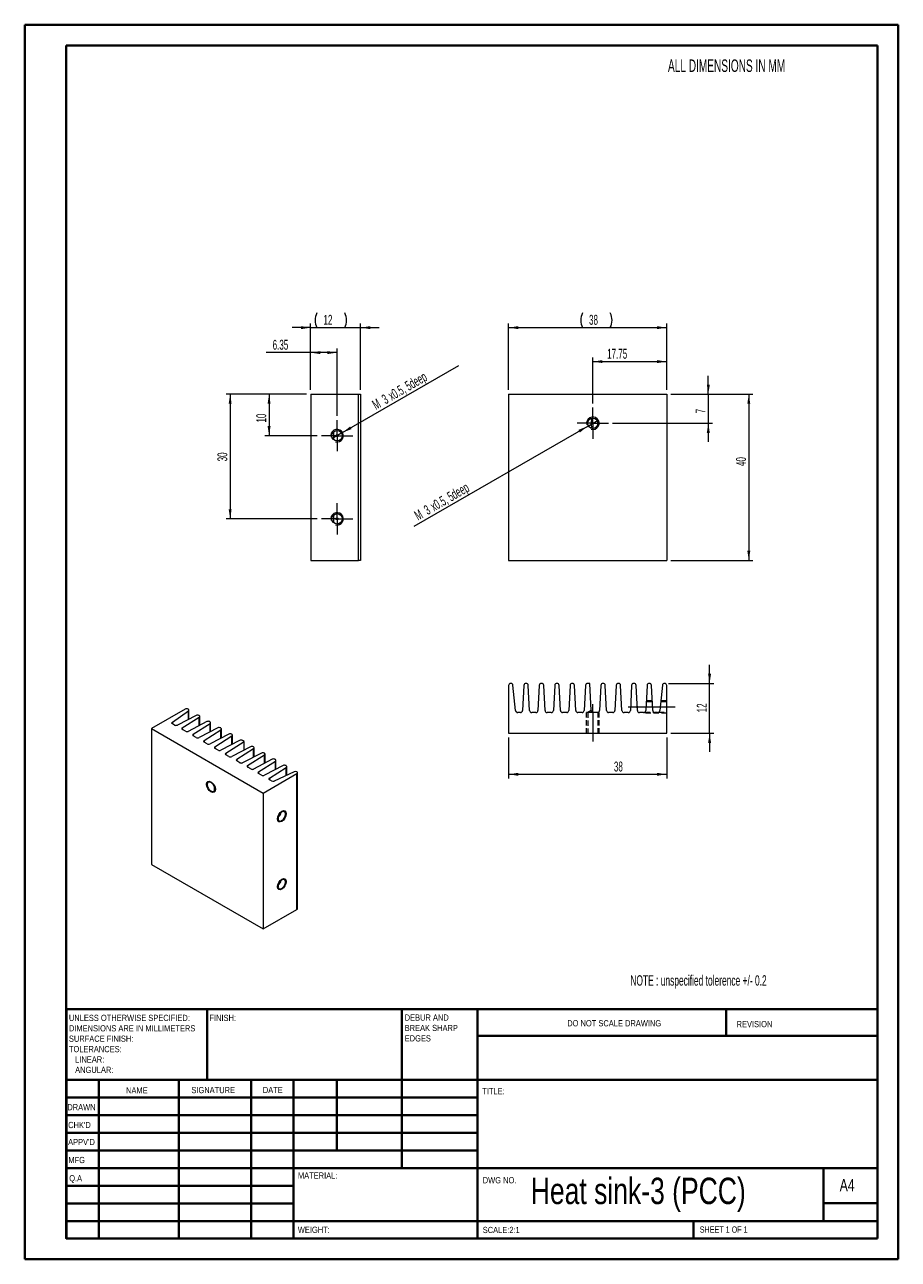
# Model space of a CAD drawing. Header units: millimetres. Extents: x 0 to 210, y 0 to 297.
import ezdxf

# ---------------------------------------------------------------- set-up
doc = ezdxf.new("R2010")
doc.units = ezdxf.units.MM
doc.linetypes.add('CENTERX2', pattern=[20.32, 12.7, -2.54, 2.54, -2.54])
doc.linetypes.add('HIDDEN', pattern=[1.905, 1.27, -0.635])
doc.styles.add('SLDTEXTSTYLE0', font='TXT', dxfattribs={"width": 0.605})
doc.styles.add('SLDTEXTSTYLE1', font='TXT', dxfattribs={"width": 0.75})
doc.styles.add('SLDTEXTSTYLE2', font='TXT', dxfattribs={"width": 0.6875})
doc.dimstyles.new('SLDDIMSTYLE0', dxfattribs={"dimtxt": 2.311487, "dimasz": 2.311487, "dimexe": 0, "dimexo": 0.0625, "dimgap": 0.577872, "dimtad": 2, "dimrnd": 1e-09, "dimzin": 12, "dimdsep": 46, "dimtxsty": 'SLDTEXTSTYLE0', "dimsah": 1, "dimcen": 0.09, "dimadec": 0, "dimazin": 0, "dimtfac": 1, "dimtofl": 0, "dimtmove": 0, "dimatfit": 3, "dimfxl": 1, "dimtolj": 1, "dimtzin": 12, "dimarcsym": 0})
doc.dimstyles.new('SLDDIMSTYLE1', dxfattribs={"dimtxt": 2.311487, "dimasz": 2.311487, "dimexe": 0, "dimexo": 0.0625, "dimgap": 0.577872, "dimtad": 2, "dimrnd": 1e-09, "dimzin": 12, "dimdsep": 46, "dimtxsty": 'SLDTEXTSTYLE0', "dimsah": 1, "dimcen": 0.09, "dimadec": 0, "dimazin": 0, "dimtfac": 1, "dimtofl": 0, "dimtmove": 0, "dimatfit": 3, "dimfxl": 1, "dimtolj": 1, "dimtzin": 12, "dimarcsym": 0})
doc.dimstyles.new('SLDDIMSTYLE2', dxfattribs={"dimtxt": 2.311487, "dimasz": 2.311487, "dimexe": 0, "dimexo": 0.0625, "dimgap": 0.577872, "dimtad": 2, "dimrnd": 1e-09, "dimzin": 12, "dimdsep": 46, "dimtxsty": 'SLDTEXTSTYLE0', "dimsah": 1, "dimcen": 0.09, "dimadec": 0, "dimazin": 0, "dimtfac": 1, "dimtmove": 0, "dimatfit": 3, "dimfxl": 1, "dimtolj": 1, "dimtzin": 12, "dimarcsym": 0})

# ---------------------------------------------------------------- blocks, each defined once
blk = doc.blocks.new('SW_NOTE_0')
at = {"color": 0, "linetype": 'Continuous', "lineweight": 0, "char_height": 1.5, "attachment_point": 1, "style": 'SLDTEXTSTYLE1'}
for s, insert in [('DEBUR AND ', (0, 1.93)), ('BREAK SHARP ', (0, -0.57)), ('EDGES', (0, -3.07))]:
    blk.add_mtext(s, dxfattribs=dict(at, insert=insert))
blk = doc.blocks.new('SW_NOTE_1')
at = {"color": 0, "linetype": 'Continuous', "lineweight": 0, "char_height": 1.5, "attachment_point": 1, "style": 'SLDTEXTSTYLE1'}
for s, insert in [('UNLESS OTHERWISE SPECIFIED:', (0, 1.93)), ('DIMENSIONS ARE IN MILLIMETERS', (0, -0.57)), ('TOLERANCES:', (0, -5.57)), ('SURFACE FINISH:', (0, -3.07)), ('   LINEAR:', (0, -8.07)), ('   ANGULAR:', (0, -10.57))]:
    blk.add_mtext(s, dxfattribs=dict(at, insert=insert))
blk = doc.blocks.new('*D3')
at = {"color": 7, "linetype": 'Continuous', "lineweight": 0}
for p, q in [((68.82, 224.34), (64.38, 224.34)), ((68.82, 209.34), (68.82, 225.34)), ((68.82, 224.34), (80.82, 224.34)), ((80.82, 209.34), (80.82, 225.34)), ((80.82, 224.34), (85.27, 224.34))]:
    blk.add_line(p, q, dxfattribs=at)
for centre, start, end in [((73.86, 226.11), 153.4349, 206.5651), ((73.46, 226.11), 333.4349, 26.5651)]:
    blk.add_arc(centre, 3.97, start, end, dxfattribs=at)
for points in [[(68.82, 224.34), (66.51, 224.69), (66.51, 223.98)], [(80.82, 224.34), (83.13, 223.98), (83.13, 224.69)]]:
    blk.add_solid(points, dxfattribs=at)
at = {"color": 7, "linetype": 'Continuous', "lineweight": 0, "insert": (71.9, 227.41), "char_height": 2.381, "attachment_point": 1, "style": 'SLDTEXTSTYLE0'}
blk.add_mtext('12', dxfattribs=at)
blk = doc.blocks.new('*D4')
at = {"color": 7, "linetype": 'Continuous', "lineweight": 0}
for p, q in [((68.82, 218.34), (58.09, 218.34)), ((68.82, 209.34), (68.82, 219.34)), ((75.17, 218.34), (68.82, 218.34)), ((75.17, 203.09), (75.17, 219.34))]:
    blk.add_line(p, q, dxfattribs=at)
for points in [[(68.82, 218.34), (71.13, 217.98), (71.13, 218.69)], [(75.17, 218.34), (72.86, 218.69), (72.86, 217.98)]]:
    blk.add_solid(points, dxfattribs=at)
at = {"color": 7, "linetype": 'Continuous', "lineweight": 0, "insert": (59.68, 221.41), "char_height": 2.381, "attachment_point": 1, "style": 'SLDTEXTSTYLE0'}
blk.add_mtext('6.35', dxfattribs=at)
blk = doc.blocks.new('*D5')
at = {"color": 7, "linetype": 'Continuous', "lineweight": 0}
for p, q in [((67.82, 208.34), (57.82, 208.34)), ((58.82, 208.34), (58.82, 198.34)), ((70.42, 198.34), (57.82, 198.34))]:
    blk.add_line(p, q, dxfattribs=at)
for points in [[(58.82, 208.34), (58.47, 206.03), (59.18, 206.03)], [(58.82, 198.34), (59.18, 200.65), (58.47, 200.65)]]:
    blk.add_solid(points, dxfattribs=at)
at = {"color": 7, "linetype": 'Continuous', "lineweight": 0, "insert": (55.75, 201.51), "char_height": 2.381, "attachment_point": 1, "rotation": 90, "style": 'SLDTEXTSTYLE0'}
blk.add_mtext('10', dxfattribs=at)
blk = doc.blocks.new('*D6')
at = {"color": 7, "linetype": 'Continuous', "lineweight": 0}
for p, q in [((67.82, 208.34), (48.47, 208.34)), ((49.47, 208.34), (49.47, 178.34)), ((70.42, 178.34), (48.47, 178.34))]:
    blk.add_line(p, q, dxfattribs=at)
for points in [[(49.47, 208.34), (49.11, 206.03), (49.82, 206.03)], [(49.47, 178.34), (49.82, 180.65), (49.11, 180.65)]]:
    blk.add_solid(points, dxfattribs=at)
at = {"color": 7, "linetype": 'Continuous', "lineweight": 0, "insert": (46.4, 192.17), "char_height": 2.381, "attachment_point": 1, "rotation": 90, "style": 'SLDTEXTSTYLE0'}
blk.add_mtext('30', dxfattribs=at)
blk = doc.blocks.new('*D7')
at = {"color": 7, "linetype": 'Continuous', "lineweight": 0}
for q in [(104.41, 215.22), (73.87, 197.59)]:
    blk.add_line((76.47, 199.09), q, dxfattribs=at)
blk.add_solid([(76.47, 199.09), (78.65, 199.94), (78.3, 200.55)], dxfattribs=at)
at = {"color": 7, "linetype": 'Continuous', "lineweight": 0, "attachment_point": 1, "rotation": 30, "style": 'SLDTEXTSTYLE0'}
for s, insert, char_height in [('x0.5, 5deep', (87.14, 208.79), 2.3813), ('3', (85.62, 207.91), 2.38), ('M', (83.33, 206.58), 2.38)]:
    blk.add_mtext(s, dxfattribs=dict(at, insert=insert, char_height=char_height))
blk = doc.blocks.new('SW_CENTERMARKSYMBOL_0')
at = {"color": 0, "linetype": 'Continuous', "lineweight": 0}
for p, q in [((0, 2.5), (0, 3.75)), ((-2.5, 0), (-3.75, 0)), ((0, 0), (-2.5, 0)), ((0, 0), (0, 2.5)), ((0, 0), (0, -2.5)), ((0, 0), (2.5, 0)), ((2.5, 0), (3.75, 0)), ((0, -2.5), (0, -3.75))]:
    blk.add_line(p, q, dxfattribs=at)
blk = doc.blocks.new('SW_CENTERMARKSYMBOL_1')
at = {"color": 0, "linetype": 'Continuous', "lineweight": 0}
for p, q in [((0, 2.5), (0, 3.75)), ((-2.5, 0), (-3.75, 0)), ((0, 0), (-2.5, 0)), ((0, 0), (0, 2.5)), ((0, 0), (0, -2.5)), ((0, 0), (2.5, 0)), ((2.5, 0), (3.75, 0)), ((0, -2.5), (0, -3.75))]:
    blk.add_line(p, q, dxfattribs=at)
blk = doc.blocks.new('*D10')
at = {"color": 7, "linetype": 'Continuous', "lineweight": 0}
for p, q in [((116.41, 209.34), (116.41, 225.34)), ((116.41, 224.34), (154.41, 224.34)), ((154.41, 209.34), (154.41, 225.34))]:
    blk.add_line(p, q, dxfattribs=at)
for centre, start, end in [((137.7, 226.11), 153.4349, 206.5651), ((137.3, 226.11), 333.4349, 26.5651)]:
    blk.add_arc(centre, 3.97, start, end, dxfattribs=at)
for points in [[(116.41, 224.34), (118.72, 223.98), (118.72, 224.69)], [(154.41, 224.34), (152.1, 224.69), (152.1, 223.98)]]:
    blk.add_solid(points, dxfattribs=at)
at = {"color": 7, "linetype": 'Continuous', "lineweight": 0, "insert": (135.74, 227.41), "char_height": 2.381, "attachment_point": 1, "style": 'SLDTEXTSTYLE0'}
blk.add_mtext('38', dxfattribs=at)
blk = doc.blocks.new('*D11')
at = {"color": 7, "linetype": 'Continuous', "lineweight": 0}
for p, q in [((164.41, 208.34), (164.41, 212.78)), ((155.41, 208.34), (165.41, 208.34)), ((164.41, 208.34), (164.41, 201.34)), ((141.41, 201.34), (165.41, 201.34)), ((164.41, 201.34), (164.41, 196.89))]:
    blk.add_line(p, q, dxfattribs=at)
for points in [[(164.41, 208.34), (164.77, 210.65), (164.05, 210.65)], [(164.41, 201.34), (164.05, 199.03), (164.77, 199.03)]]:
    blk.add_solid(points, dxfattribs=at)
at = {"color": 7, "linetype": 'Continuous', "lineweight": 0, "insert": (161.34, 203.74), "char_height": 2.38, "attachment_point": 1, "rotation": 90, "style": 'SLDTEXTSTYLE0'}
blk.add_mtext('7', dxfattribs=at)
blk = doc.blocks.new('*D12')
at = {"color": 7, "linetype": 'Continuous', "lineweight": 0}
for p, q in [((136.66, 206.09), (136.66, 217.17)), ((154.41, 209.34), (154.41, 217.17)), ((136.66, 216.17), (154.41, 216.17))]:
    blk.add_line(p, q, dxfattribs=at)
for points in [[(136.66, 216.17), (138.97, 215.81), (138.97, 216.52)], [(154.41, 216.17), (152.1, 216.52), (152.1, 215.81)]]:
    blk.add_solid(points, dxfattribs=at)
at = {"color": 7, "linetype": 'Continuous', "lineweight": 0, "insert": (140.09, 219.24), "char_height": 2.381, "attachment_point": 1, "style": 'SLDTEXTSTYLE0'}
blk.add_mtext('17.75', dxfattribs=at)
blk = doc.blocks.new('*D13')
at = {"color": 7, "linetype": 'Continuous', "lineweight": 0}
for p, q in [((155.41, 208.34), (175.14, 208.34)), ((174.14, 208.34), (174.14, 168.34)), ((155.41, 168.34), (175.14, 168.34))]:
    blk.add_line(p, q, dxfattribs=at)
for points in [[(174.14, 208.34), (173.79, 206.03), (174.5, 206.03)], [(174.14, 168.34), (174.5, 170.65), (173.79, 170.65)]]:
    blk.add_solid(points, dxfattribs=at)
at = {"color": 7, "linetype": 'Continuous', "lineweight": 0, "insert": (171.07, 191.05), "char_height": 2.381, "attachment_point": 1, "rotation": 90, "style": 'SLDTEXTSTYLE0'}
blk.add_mtext('40', dxfattribs=at)
blk = doc.blocks.new('*D14')
at = {"color": 7, "linetype": 'Continuous', "lineweight": 0}
for q in [(137.96, 202.09), (93.62, 176.49)]:
    blk.add_line((135.36, 200.59), q, dxfattribs=at)
blk.add_solid([(135.36, 200.59), (133.18, 199.74), (133.54, 199.12)], dxfattribs=at)
at = {"color": 7, "linetype": 'Continuous', "lineweight": 0, "attachment_point": 1, "rotation": 30, "style": 'SLDTEXTSTYLE0'}
for s, insert, char_height in [('x0.5, 5deep', (97.28, 182.15), 2.3813), ('3', (95.75, 181.26), 2.38), ('M', (93.46, 179.94), 2.38)]:
    blk.add_mtext(s, dxfattribs=dict(at, insert=insert, char_height=char_height))
blk = doc.blocks.new('SW_CENTERMARKSYMBOL_2')
at = {"color": 0, "linetype": 'Continuous', "lineweight": 0}
for p, q in [((0, 2.5), (0, 3.75)), ((-2.5, 0), (-3.75, 0)), ((0, 0), (-2.5, 0)), ((0, 0), (0, 2.5)), ((0, 0), (0, -2.5)), ((0, 0), (2.5, 0)), ((2.5, 0), (3.75, 0)), ((0, -2.5), (0, -3.75))]:
    blk.add_line(p, q, dxfattribs=at)
blk = doc.blocks.new('*D16')
at = {"color": 7, "linetype": 'Continuous', "lineweight": 0}
for p, q in [((116.41, 125.75), (116.41, 115.89)), ((154.41, 125.75), (154.41, 115.89)), ((116.41, 116.89), (154.41, 116.89))]:
    blk.add_line(p, q, dxfattribs=at)
for points in [[(116.41, 116.89), (118.72, 116.53), (118.72, 117.24)], [(154.41, 116.89), (152.1, 117.24), (152.1, 116.53)]]:
    blk.add_solid(points, dxfattribs=at)
at = {"color": 7, "linetype": 'Continuous', "lineweight": 0, "insert": (141.72, 119.95), "char_height": 2.381, "attachment_point": 1, "style": 'SLDTEXTSTYLE0'}
blk.add_mtext('38', dxfattribs=at)
blk = doc.blocks.new('*D17')
at = {"color": 7, "linetype": 'Continuous', "lineweight": 0}
for p, q in [((164.72, 138.75), (164.72, 143.19)), ((154.86, 138.75), (165.72, 138.75)), ((164.72, 126.75), (164.72, 138.75)), ((155.41, 126.75), (165.72, 126.75)), ((164.72, 126.75), (164.72, 122.3))]:
    blk.add_line(p, q, dxfattribs=at)
for points in [[(164.72, 138.75), (165.07, 141.06), (164.36, 141.06)], [(164.72, 126.75), (164.36, 124.44), (165.07, 124.44)]]:
    blk.add_solid(points, dxfattribs=at)
at = {"color": 7, "linetype": 'Continuous', "lineweight": 0, "insert": (161.65, 131.81), "char_height": 2.381, "attachment_point": 1, "rotation": 90, "style": 'SLDTEXTSTYLE0'}
blk.add_mtext('12', dxfattribs=at)

msp = doc.modelspace()

# ---------------------------------------------------------------- linework, layer by layer
at = {"color": 7, "linetype": 'Continuous', "lineweight": 40}
for p, q in [((0.079, 0.215), (0.079, 297.215)), ((0.079, 297.215), (210.079, 297.215)), ((210.079, 0.215), (210.079, 297.215)), ((210.079, 292.215), (210.079, 297.215)), ((10.079, 292.215), (205.079, 292.215)), ((10.079, 5.215), (10.079, 292.215)), ((205.079, 5.215), (205.079, 292.215)), ((10.111, 60.371), (205.079, 60.371)), ((10.111, 60.371), (10.111, 5.121)), ((43.911, 43.371), (43.911, 60.371)), ((90.711, 60.371), (90.711, 22.121)), ((108.911, 60.371), (108.911, 5.121)), ((168.679, 54.09), (168.679, 60.465)), ((205.079, 53.996), (108.911, 53.996)), ((205.079, 43.371), (10.111, 43.371)), ((17.911, 43.371), (17.911, 5.121)), ((37.102, 43.371), (37.102, 5.121)), ((54.51, 43.371), (54.51, 5.121)), ((64.711, 5.121), (64.711, 43.371)), ((75.111, 26.371), (75.111, 43.371)), ((108.911, 39.121), (10.111, 39.121)), ((108.911, 34.871), (10.111, 34.871)), ((108.911, 30.621), (10.111, 30.621)), ((108.911, 26.371), (10.111, 26.371)), ((64.711, 22.121), (10.111, 22.121)), ((64.711, 22.121), (205.079, 22.121)), ((192.079, 9.465), (192.079, 22.215)), ((64.711, 17.871), (10.111, 17.871)), ((64.711, 13.621), (10.111, 13.621)), ((205.079, 13.715), (192.079, 13.715)), ((10.111, 9.371), (205.079, 9.371)), ((160.879, 5.215), (160.879, 9.465)), ((10.079, 5.215), (205.079, 5.215)), ((205.079, 5.215), (180.988, 5.215)), ((0.079, 0.215), (210.079, 0.215))]:
    msp.add_line(p, q, dxfattribs=at)
at = {"color": 7, "linetype": 'Continuous', "lineweight": 15}
for p, q in [((68.823, 208.339), (80.323, 208.339)), ((68.823, 208.339), (68.823, 168.339)), ((80.323, 168.339), (80.323, 208.339)), ((80.323, 208.339), (80.823, 208.339)), ((80.823, 208.339), (80.823, 168.339)), ((116.41, 208.339), (116.41, 168.339)), ((116.41, 208.339), (154.41, 208.339)), ((154.41, 208.339), (154.41, 168.339)), ((68.823, 168.339), (80.323, 168.339)), ((80.823, 168.339), (80.323, 168.339)), ((116.41, 168.339), (154.41, 168.339)), ((116.41, 138.249), (116.41, 126.749)), ((116.959, 138.749), (116.91, 138.749)), ((118.098, 132.197), (117.457, 138.301)), ((120.085, 138.275), (119.768, 132.223)), ((120.635, 138.749), (120.584, 138.749)), ((121.452, 132.223), (121.135, 138.275)), ((123.785, 138.275), (123.468, 132.223)), ((124.335, 138.749), (124.284, 138.749)), ((125.152, 132.223), (124.835, 138.275)), ((127.485, 138.275), (127.168, 132.223)), ((128.035, 138.749), (127.984, 138.749)), ((128.852, 132.223), (128.535, 138.275)), ((131.185, 138.275), (130.868, 132.223)), ((131.735, 138.749), (131.684, 138.749)), ((132.552, 132.223), (132.235, 138.275)), ((134.885, 138.275), (134.568, 132.223)), ((135.91, 138.749), (135.384, 138.749)), ((136.252, 132.223), (135.91, 138.749)), ((138.585, 138.275), (138.268, 132.223)), ((139.135, 138.749), (139.084, 138.749)), ((139.952, 132.223), (139.635, 138.275)), ((142.285, 138.275), (141.968, 132.223)), ((142.835, 138.749), (142.784, 138.749)), ((143.652, 132.223), (143.335, 138.275)), ((145.985, 138.275), (145.668, 132.223)), ((146.535, 138.749), (146.484, 138.749)), ((147.352, 132.223), (147.035, 138.275)), ((149.685, 138.275), (149.368, 132.223)), ((150.235, 138.749), (150.184, 138.749)), ((151.052, 132.223), (150.735, 138.275)), ((153.363, 138.301), (152.721, 132.197)), ((153.91, 138.749), (153.86, 138.749)), ((154.41, 126.749), (154.41, 138.249)), ((38.66, 132.562), (30.528, 127.867)), ((35.574, 129.402), (39.437, 132.156)), ((41.277, 131.072), (36.773, 128.731)), ((39.402, 132.541), (39.367, 132.562)), ((39.548, 130.174), (39.548, 132.337)), ((42.001, 131.041), (41.965, 131.062)), ((42.147, 128.655), (42.147, 130.837)), ((119.268, 131.749), (118.596, 131.749)), ((122.968, 131.749), (121.951, 131.749)), ((126.668, 131.749), (125.651, 131.749)), ((130.368, 131.749), (129.351, 131.749)), ((134.068, 131.749), (133.051, 131.749)), ((137.768, 131.749), (136.751, 131.749)), ((137.886, 131.763), (137.883, 131.765)), ((141.468, 131.749), (140.451, 131.749)), ((145.168, 131.749), (144.151, 131.749)), ((148.868, 131.749), (147.851, 131.749)), ((152.224, 131.749), (151.551, 131.749)), ((30.528, 127.867), (30.528, 95.206)), ((30.528, 127.867), (57.398, 112.356)), ((36.085, 128.742), (35.609, 129.016)), ((37.964, 128.044), (42.019, 130.644)), ((43.893, 129.562), (39.389, 127.221)), ((40.58, 126.533), (44.635, 129.133)), ((46.509, 128.052), (42.005, 125.71)), ((44.617, 129.531), (44.581, 129.551)), ((44.764, 127.144), (44.764, 129.327)), ((47.234, 128.02), (47.197, 128.041)), ((47.38, 125.634), (47.38, 127.816)), ((38.701, 127.231), (37.982, 127.646)), ((41.317, 125.721), (40.598, 126.136)), ((43.196, 125.023), (47.252, 127.623)), ((49.126, 126.541), (44.622, 124.2)), ((45.812, 123.513), (49.868, 126.113)), ((51.742, 125.031), (47.238, 122.69)), ((48.429, 122.002), (52.802, 124.806)), ((49.85, 126.51), (49.814, 126.531)), ((49.996, 124.123), (49.996, 126.306)), ((52.802, 124.806), (52.43, 125.02)), ((52.802, 122.711), (52.802, 124.806)), ((116.41, 126.749), (154.41, 126.749)), ((43.934, 124.21), (43.214, 124.626)), ((46.55, 122.7), (45.831, 123.115)), ((54.358, 123.52), (49.854, 121.179)), ((51.045, 120.492), (55.1, 123.092)), ((56.975, 122.01), (52.471, 119.669)), ((55.082, 123.489), (55.046, 123.51)), ((55.229, 121.103), (55.229, 123.285)), ((57.699, 121.979), (57.663, 122)), ((57.845, 119.592), (57.845, 121.775)), ((49.166, 121.19), (48.447, 121.605)), ((51.782, 119.679), (51.063, 120.095)), ((53.661, 118.982), (57.717, 121.582)), ((59.591, 120.5), (55.087, 118.159)), ((56.278, 117.471), (60.333, 120.071)), ((62.207, 118.989), (57.703, 116.648)), ((60.315, 120.469), (60.279, 120.489)), ((60.461, 118.082), (60.461, 120.264)), ((62.931, 118.958), (62.895, 118.979)), ((54.399, 118.169), (53.679, 118.584)), ((57.015, 116.659), (56.296, 117.074)), ((57.398, 112.356), (65.53, 117.05)), ((58.894, 115.961), (62.949, 118.561)), ((64.826, 117.499), (60.056, 115.269)), ((63.078, 116.681), (63.078, 118.754)), ((65.53, 117.458), (65.494, 117.479)), ((65.53, 84.388), (65.53, 117.05)), ((65.676, 84.592), (65.676, 117.254)), ((59.388, 115.289), (58.912, 115.564)), ((57.398, 112.356), (57.398, 79.694)), ((30.528, 95.206), (57.398, 79.694)), ((57.398, 79.694), (65.53, 84.388))]:
    msp.add_line(p, q, dxfattribs=at)
at = {"color": 110, "linetype": 'Continuous', "lineweight": 15}
for p, q in [((74.297, 199.23), (74.297, 197.447)), ((74.297, 179.23), (74.297, 177.447)), ((39.437, 130.116), (39.437, 132.156)), ((35.574, 129.402), (35.574, 129.039)), ((37.964, 128.044), (37.964, 127.657)), ((42.019, 128.588), (42.019, 130.644)), ((44.635, 127.077), (44.635, 129.133)), ((40.58, 126.533), (40.58, 126.147)), ((43.196, 125.023), (43.196, 124.637)), ((47.252, 125.567), (47.252, 127.623)), ((49.868, 124.057), (49.868, 126.113)), ((45.812, 123.513), (45.812, 123.126)), ((48.429, 122.002), (48.429, 121.616)), ((55.1, 121.036), (55.1, 123.092)), ((51.045, 120.492), (51.045, 120.106)), ((53.661, 118.982), (53.661, 118.595)), ((57.717, 119.526), (57.717, 121.582)), ((60.333, 118.015), (60.333, 120.071)), ((56.278, 117.471), (56.278, 117.085)), ((58.894, 115.961), (58.894, 115.575)), ((62.949, 116.621), (62.949, 118.561))]:
    msp.add_line(p, q, dxfattribs=at)
at = {"color": 7, "linetype": 'CENTERX2', "lineweight": 0}
for p, q in [((136.66, 131.749), (136.66, 133.763)), ((136.66, 131.749), (136.66, 124.749)), ((145.159, 133.099), (156.41, 133.099))]:
    msp.add_line(p, q, dxfattribs=at)
at = {"color": 7, "linetype": 'HIDDEN', "lineweight": 0}
for p, q in [((150.94, 134.349), (149.479, 134.349)), ((150.927, 134.599), (149.492, 134.599)), ((150.927, 134.599), (149.492, 134.599)), ((154.41, 134.349), (152.947, 134.349)), ((154.41, 134.599), (152.974, 134.599)), ((154.41, 134.599), (152.974, 134.599)), ((135.16, 126.749), (135.16, 131.749)), ((138.16, 131.749), (135.16, 131.749)), ((136.248, 132.253), (135.41, 131.749)), ((136.751, 131.749), (135.41, 131.749)), ((135.41, 131.749), (135.41, 126.749)), ((137.91, 131.749), (137.768, 131.749)), ((137.91, 131.749), (137.886, 131.763)), ((137.91, 126.749), (137.91, 131.749)), ((138.16, 126.749), (138.16, 131.749)), ((147.294, 133.324), (147.159, 133.099)), ((147.159, 133.099), (147.32, 132.831)), ((149.172, 131.849), (151.248, 131.849)), ((149.41, 131.599), (149.41, 131.849)), ((149.41, 131.599), (149.41, 131.849)), ((154.41, 131.599), (149.41, 131.599)), ((154.41, 131.599), (149.41, 131.599)), ((152.532, 131.849), (154.41, 131.849))]:
    msp.add_line(p, q, dxfattribs=at)
at = {"color": 7, "linetype": 'Continuous', "lineweight": 15, "flags": 128}
for points in [[(39.437, 132.156), (39.488, 132.2), (39.524, 132.248), (39.544, 132.3), (39.548, 132.352), (39.534, 132.405), (39.505, 132.455), (39.46, 132.501), (39.402, 132.541)], [(35.609, 129.016), (35.55, 129.057), (35.506, 129.103), (35.476, 129.153), (35.463, 129.205), (35.467, 129.258), (35.487, 129.309), (35.523, 129.358), (35.574, 129.402)], [(45.731, 113.375), (45.716, 113.566), (45.674, 113.766), (45.605, 113.971), (45.512, 114.173), (45.398, 114.365), (45.266, 114.543), (45.12, 114.699), (44.965, 114.828), (44.807, 114.928), (44.65, 114.994), (44.499, 115.025), (44.36, 115.018), (44.236, 114.976), (44.132, 114.898), (44.05, 114.788), (43.995, 114.649), (43.966, 114.485), (43.966, 114.302), (43.995, 114.106), (44.05, 113.902), (44.132, 113.698), (44.236, 113.5), (44.36, 113.315), (44.499, 113.148), (44.65, 113.004), (44.807, 112.889), (44.965, 112.806), (45.12, 112.757), (45.266, 112.745), (45.398, 112.769), (45.512, 112.83), (45.605, 112.924), (45.674, 113.049), (45.716, 113.201), (45.731, 113.375)], [(62.772, 107.293), (62.758, 107.467), (62.715, 107.619), (62.647, 107.744), (62.554, 107.838), (62.439, 107.899), (62.307, 107.923), (62.161, 107.911), (62.007, 107.862), (61.848, 107.779), (61.691, 107.664), (61.541, 107.52), (61.401, 107.353), (61.277, 107.167), (61.173, 106.969), (61.092, 106.765), (61.036, 106.562), (61.008, 106.366), (61.008, 106.183), (61.036, 106.019), (61.092, 105.88), (61.173, 105.77), (61.277, 105.692), (61.401, 105.649), (61.541, 105.643), (61.691, 105.674), (61.848, 105.74), (62.007, 105.839), (62.161, 105.969), (62.307, 106.125), (62.439, 106.303), (62.554, 106.495), (62.647, 106.697), (62.715, 106.901), (62.758, 107.102), (62.772, 107.293)], [(62.772, 90.962), (62.758, 91.136), (62.715, 91.288), (62.647, 91.413), (62.554, 91.507), (62.439, 91.568), (62.307, 91.592), (62.161, 91.58), (62.007, 91.531), (61.848, 91.448), (61.691, 91.333), (61.541, 91.19), (61.401, 91.022), (61.277, 90.837), (61.173, 90.639), (61.092, 90.435), (61.036, 90.231), (61.008, 90.035), (61.008, 89.852), (61.036, 89.688), (61.092, 89.549), (61.173, 89.439), (61.277, 89.361), (61.401, 89.319), (61.541, 89.312), (61.691, 89.343), (61.848, 89.409), (62.007, 89.509), (62.161, 89.639), (62.307, 89.795), (62.439, 89.972), (62.554, 90.164), (62.647, 90.366), (62.715, 90.571), (62.758, 90.771), (62.772, 90.962)]]:
    msp.add_lwpolyline(points, dxfattribs=at)
at = {"color": 7, "linetype": 'Continuous', "lineweight": 0, "flags": 128}
for points in [[(44.847, 112.661), (44.441, 112.988), (44.097, 113.452), (43.867, 113.982), (43.786, 114.498), (43.867, 114.92), (44.097, 115.185), (44.441, 115.251), (44.847, 115.11), (45.253, 114.783), (45.597, 114.319), (45.827, 113.789), (45.907, 113.273), (45.827, 112.851), (45.597, 112.586), (45.253, 112.52), (44.847, 112.661)], [(62.949, 107.395), (62.868, 106.879), (62.638, 106.349), (62.294, 105.885), (61.888, 105.558), (61.482, 105.416), (61.138, 105.483), (60.908, 105.748), (60.827, 106.17), (60.908, 106.685), (61.138, 107.215), (61.482, 107.68), (61.888, 108.007), (62.294, 108.148), (62.638, 108.081), (62.868, 107.817), (62.949, 107.395)], [(62.949, 91.064), (62.868, 90.549), (62.638, 90.018), (62.294, 89.554), (61.888, 89.227), (61.482, 89.086), (61.138, 89.153), (60.908, 89.417), (60.827, 89.839), (60.908, 90.355), (61.138, 90.885), (61.482, 91.349), (61.888, 91.676), (62.294, 91.817), (62.638, 91.751), (62.868, 91.486), (62.949, 91.064)]]:
    msp.add_lwpolyline(points, dxfattribs=at)
at = {"color": 7, "linetype": 'Continuous', "lineweight": 15}
for centre in [(136.66, 201.339), (75.173, 198.339), (75.173, 178.339)]:
    msp.add_circle(centre, 1.25, dxfattribs=at)
at = {"color": 7, "linetype": 'Continuous', "lineweight": 0}
for centre in [(136.66, 201.339), (75.173, 198.339), (75.173, 178.339)]:
    msp.add_arc(centre, 1.5, 255, 195, dxfattribs=at)
at = {"color": 7, "linetype": 'Continuous', "lineweight": 15}
for centre, radius, start, end in [((116.91, 138.249), 0.5, 90, 180), ((116.959, 138.249), 0.5, 6, 90), ((120.584, 138.249), 0.5, 90, 177), ((120.635, 138.249), 0.5, 3, 90), ((124.284, 138.249), 0.5, 90, 177), ((124.335, 138.249), 0.5, 3, 90), ((127.984, 138.249), 0.5, 90, 177), ((128.035, 138.249), 0.5, 3, 90), ((131.684, 138.249), 0.5, 90, 177), ((131.735, 138.249), 0.5, 3, 90), ((135.384, 138.249), 0.5, 90, 177), ((139.084, 138.249), 0.5, 90, 177), ((139.135, 138.249), 0.5, 3, 90), ((142.784, 138.249), 0.5, 90, 177), ((142.835, 138.249), 0.5, 3, 90), ((146.484, 138.249), 0.5, 90, 177), ((146.535, 138.249), 0.5, 3, 90), ((150.184, 138.249), 0.5, 90, 177), ((150.235, 138.249), 0.5, 3, 90), ((153.86, 138.249), 0.5, 90, 174), ((153.91, 138.249), 0.5, 0, 90), ((39.013, 131.879), 0.769, 62.60968, 117.39033), ((41.61, 130.374), 0.774, 62.7384, 115.52947), ((41.927, 130.839), 0.216, 295.32383, 69.87053), ((118.596, 132.249), 0.5, 186, 270), ((119.268, 132.249), 0.5, 270, 357), ((121.951, 132.249), 0.5, 183, 270), ((122.968, 132.249), 0.5, 270, 357), ((125.651, 132.249), 0.5, 183, 270), ((126.668, 132.249), 0.5, 270, 357), ((129.351, 132.249), 0.5, 183, 270), ((130.368, 132.249), 0.5, 270, 357), ((133.051, 132.249), 0.5, 183, 270), ((134.068, 132.249), 0.5, 270, 357), ((136.751, 132.249), 0.5, 183, 270), ((137.768, 132.249), 0.5, 270, 357), ((140.451, 132.249), 0.5, 183, 270), ((141.468, 132.249), 0.5, 270, 357), ((144.151, 132.249), 0.5, 183, 270), ((145.168, 132.249), 0.5, 270, 357), ((147.851, 132.249), 0.5, 183, 270), ((148.868, 132.249), 0.5, 270, 357), ((151.551, 132.249), 0.5, 183, 270), ((152.224, 132.249), 0.5, 270, 354), ((36.439, 129.43), 0.774, 242.73836, 295.52952), ((38.056, 127.849), 0.216, 115.32376, 249.8705), ((44.227, 128.863), 0.774, 62.73839, 115.52948), ((44.543, 129.328), 0.216, 295.32391, 69.87046), ((46.843, 127.353), 0.774, 62.73831, 115.52955), ((47.159, 127.818), 0.216, 295.32404, 69.87033), ((39.056, 127.919), 0.774, 242.73836, 295.52954), ((40.672, 126.338), 0.216, 115.32362, 249.87064), ((41.672, 126.409), 0.774, 242.73843, 295.52947), ((43.288, 124.828), 0.216, 115.32393, 249.87053), ((49.459, 125.843), 0.774, 62.73846, 115.52941), ((49.776, 126.308), 0.216, 295.32371, 69.87066), ((52.076, 124.332), 0.774, 62.73839, 115.52941), ((44.288, 124.899), 0.774, 242.73843, 295.52947), ((45.905, 123.318), 0.216, 115.32393, 249.87053), ((46.904, 123.388), 0.774, 242.7385, 295.52946), ((48.521, 121.807), 0.216, 115.32393, 249.87053), ((54.692, 122.822), 0.774, 62.73839, 115.52941), ((55.008, 123.287), 0.216, 295.32406, 69.87049), ((57.308, 121.312), 0.774, 62.73852, 115.5294), ((57.625, 121.776), 0.216, 295.32346, 69.87072), ((49.521, 121.878), 0.774, 242.73837, 295.52947), ((51.137, 120.297), 0.216, 115.32388, 249.8702), ((52.137, 120.367), 0.774, 242.73837, 295.52947), ((53.754, 118.787), 0.216, 115.32393, 249.87053), ((59.924, 119.801), 0.774, 62.73839, 115.52941), ((60.241, 120.266), 0.216, 295.32406, 69.87049), ((62.541, 118.291), 0.774, 62.73826, 115.52955), ((62.857, 118.756), 0.216, 295.32377, 69.87078), ((54.753, 118.857), 0.774, 242.73821, 295.52975), ((56.37, 117.276), 0.216, 115.32337, 249.87108), ((57.37, 117.347), 0.774, 242.7385, 295.52933), ((58.986, 115.766), 0.216, 115.32363, 249.87082), ((65.139, 116.786), 0.778, 62.83311, 113.70119), ((65.452, 117.254), 0.218, 290.78264, 69.21681), ((59.743, 115.981), 0.778, 242.8331, 293.70117), ((65.426, 84.617), 0.251, 294.37381, 354.30542)]:
    msp.add_arc(centre, radius, start, end, dxfattribs=at)
for centre in [(75.152, 198.339), (75.152, 178.339)]:
    msp.add_ellipse(centre, major_axis=(0.247, 0), ratio=0.996189, dxfattribs=at)
for centre in [(60.761, 107.433), (60.761, 91.102)]:
    msp.add_ellipse(centre, major_axis=(0.734, 1.017), ratio=0.6341455, start_param=4.2824482, end_param=5.3711613, dxfattribs=at)
for points, knots in [([(136.751, 202.585), (136.695, 202.589), (136.638, 202.572), (136.546, 202.515), (136.508, 202.477), (136.412, 202.354), (136.37, 202.26), (136.305, 202.067), (136.285, 201.968), (136.259, 201.766), (136.253, 201.663), (136.252, 201.554)], [0, 0, 0, 0, 0.125, 0.125, 0.25, 0.25, 0.5, 0.5, 0.75, 0.75, 1, 1, 1, 1]), ([(136.252, 201.123), (136.251, 201.194), (136.25, 201.265), (136.25, 201.411), (136.251, 201.484), (136.252, 201.554)], [0, 0, 0, 0, 0.5, 0.5, 1, 1, 1, 1]), ([(136.252, 201.123), (136.253, 201.016), (136.259, 200.911), (136.285, 200.709), (136.306, 200.61), (136.369, 200.417), (136.413, 200.322), (136.508, 200.2), (136.546, 200.162), (136.638, 200.105), (136.695, 200.088), (136.751, 200.092)], [0, 0, 0, 0, 0.25, 0.25, 0.5, 0.5, 0.75, 0.75, 0.875, 0.875, 1, 1, 1, 1]), ([(137.768, 200.761), (137.814, 200.85), (137.842, 200.946), (137.878, 201.141), (137.886, 201.239), (137.886, 201.437), (137.878, 201.537), (137.842, 201.731), (137.814, 201.828), (137.768, 201.916)], [0, 0, 0, 0, 0.25, 0.25, 0.5, 0.5, 0.75, 0.75, 1, 1, 1, 1])]:
    msp.add_open_spline(points, degree=3, knots=knots, dxfattribs=at)

# ---------------------------------------------------------------- block references
at = {"color": 7, "linetype": 'Continuous', "lineweight": 0}
for name, p in [('SW_CENTERMARKSYMBOL_2', (136.66, 201.339)), ('SW_CENTERMARKSYMBOL_1', (75.173, 198.339)), ('SW_CENTERMARKSYMBOL_0', (75.173, 178.339)), ('SW_NOTE_1', (10.704, 57.108)), ('SW_NOTE_0', (91.42, 57.19))]:
    msp.add_blockref(name, p, dxfattribs=at)

# ---------------------------------------------------------------- texts
at = {"color": 7, "linetype": 'Continuous', "lineweight": 0, "attachment_point": 1}
for s, insert, char_height, style in [('ALL DIMENSIONS IN MM', (154.717, 288.855), 3, 'SLDTEXTSTYLE0'), ('NOTE : unspecified tolerence +/- 0.2', (145.669, 68.545), 2.5, 'SLDTEXTSTYLE0'), ('FINISH:', (44.482, 59.04), 1.5, 'SLDTEXTSTYLE1'), ('DO NOT SCALE DRAWING', (130.493, 57.748), 1.5, 'SLDTEXTSTYLE1'), ('REVISION', (171.206, 57.55), 1.5, 'SLDTEXTSTYLE1'), ('NAME', (24.433, 41.622), 1.5, 'SLDTEXTSTYLE1'), ('SIGNATURE', (40.144, 41.683), 1.5, 'SLDTEXTSTYLE1'), ('DATE', (57.326, 41.697), 1.5, 'SLDTEXTSTYLE1'), ('TITLE:', (110.067, 41.399), 1.5, 'SLDTEXTSTYLE1'), ('DRAWN', (10.323, 37.551), 1.5, 'SLDTEXTSTYLE1'), ("CHK'D", (10.521, 33.275), 1.5, 'SLDTEXTSTYLE1'), ("APPV'D", (10.513, 29.185), 1.5, 'SLDTEXTSTYLE1'), ('MFG', (10.566, 24.855), 1.5, 'SLDTEXTSTYLE1'), ('MATERIAL:', (65.757, 21.107), 1.5, 'SLDTEXTSTYLE1'), ('Q.A', (10.78, 20.471), 1.5, 'SLDTEXTSTYLE1'), ('DWG NO.', (110.185, 19.99), 1.5, 'SLDTEXTSTYLE1'), ('Heat sink-3 (PCC) ', (121.741, 19.847), 6.35, 'SLDTEXTSTYLE1'), ('A4', (196, 19.515), 2.9104, 'SLDTEXTSTYLE1'), ('WEIGHT: ', (65.729, 8.07), 1.4986, 'SLDTEXTSTYLE1'), ('SCALE:2:1', (110.185, 8.021), 1.5, 'SLDTEXTSTYLE1'), ('SHEET 1 OF 1', (162.357, 8.115), 1.5, 'SLDTEXTSTYLE2')]:
    msp.add_mtext(s, dxfattribs=dict(at, insert=insert, char_height=char_height, style=style))

# ---------------------------------------------------------------- dimensions: what is measured, and where the dimension line sits
at = {"color": 7, "linetype": 'Continuous', "lineweight": 0}
for base, p1, p2, dimstyle, picture, middle in [((80.823, 224.339), (68.823, 208.339), (80.823, 208.339), 'SLDDIMSTYLE0', '*D3', (73.661, 224.339)), ((154.41, 224.339), (116.41, 208.339), (154.41, 208.339), 'SLDDIMSTYLE1', '*D10', (137.499, 224.339))]:
    dim = msp.add_linear_dim(base=base, p1=p1, p2=p2, text='(<>)', dimstyle=dimstyle, dxfattribs=at)
    dim.commit()
    dim.dimension.update_dxf_attribs({"geometry": picture, "text_midpoint": middle, "dimtype": 160})
for base, p1, p2, picture, middle in [((68.823, 218.339), (75.173, 202.089), (68.823, 208.339), '*D4', (62.765, 218.339)), ((154.41, 216.166), (136.66, 205.089), (154.41, 208.339), '*D12', (144.062, 216.166)), ((154.41, 116.885), (116.41, 126.749), (154.41, 126.749), '*D16', (143.484, 116.885))]:
    dim = msp.add_linear_dim(base=base, p1=p1, p2=p2, dimstyle='SLDDIMSTYLE1', dxfattribs=at)
    dim.commit()
    dim.dimension.update_dxf_attribs({"geometry": picture, "text_midpoint": middle, "dimtype": 160})
for p1, p2, picture, middle in [((73.874, 197.589), (76.472, 199.089), '*D7', (94.009, 209.214)), ((137.959, 202.089), (135.361, 200.589), '*D14', (104.049, 182.511))]:
    dim = msp.add_diameter_dim_2p(p1=p1, p2=p2, text='M<>x0.5, 5deep', dimstyle='SLDDIMSTYLE2', override={"dimpost": '<>'}, dxfattribs=at)
    dim.commit()
    dim.dimension.update_dxf_attribs({"geometry": picture, "text_midpoint": middle, "dimtype": 163})
for base, p1, p2, dimstyle, picture, middle in [((164.41, 201.339), (154.41, 208.339), (140.41, 201.339), 'SLDDIMSTYLE0', '*D11', (164.41, 204.621)), ((49.469, 178.339), (68.823, 208.339), (71.423, 178.339), 'SLDDIMSTYLE1', '*D6', (49.469, 193.932)), ((58.823, 198.339), (68.823, 208.339), (71.423, 198.339), 'SLDDIMSTYLE1', '*D5', (58.823, 203.276)), ((174.141, 168.339), (154.41, 208.339), (154.41, 168.339), 'SLDDIMSTYLE1', '*D13', (174.141, 192.817)), ((164.716, 138.749), (154.41, 126.749), (153.86, 138.749), 'SLDDIMSTYLE0', '*D17', (164.716, 133.57))]:
    dim = msp.add_linear_dim(base=base, p1=p1, p2=p2, angle=90, dimstyle=dimstyle, dxfattribs=at)
    dim.commit()
    dim.dimension.update_dxf_attribs({"geometry": picture, "text_midpoint": middle, "dimtype": 160})

doc.saveas('drawing.dxf')
